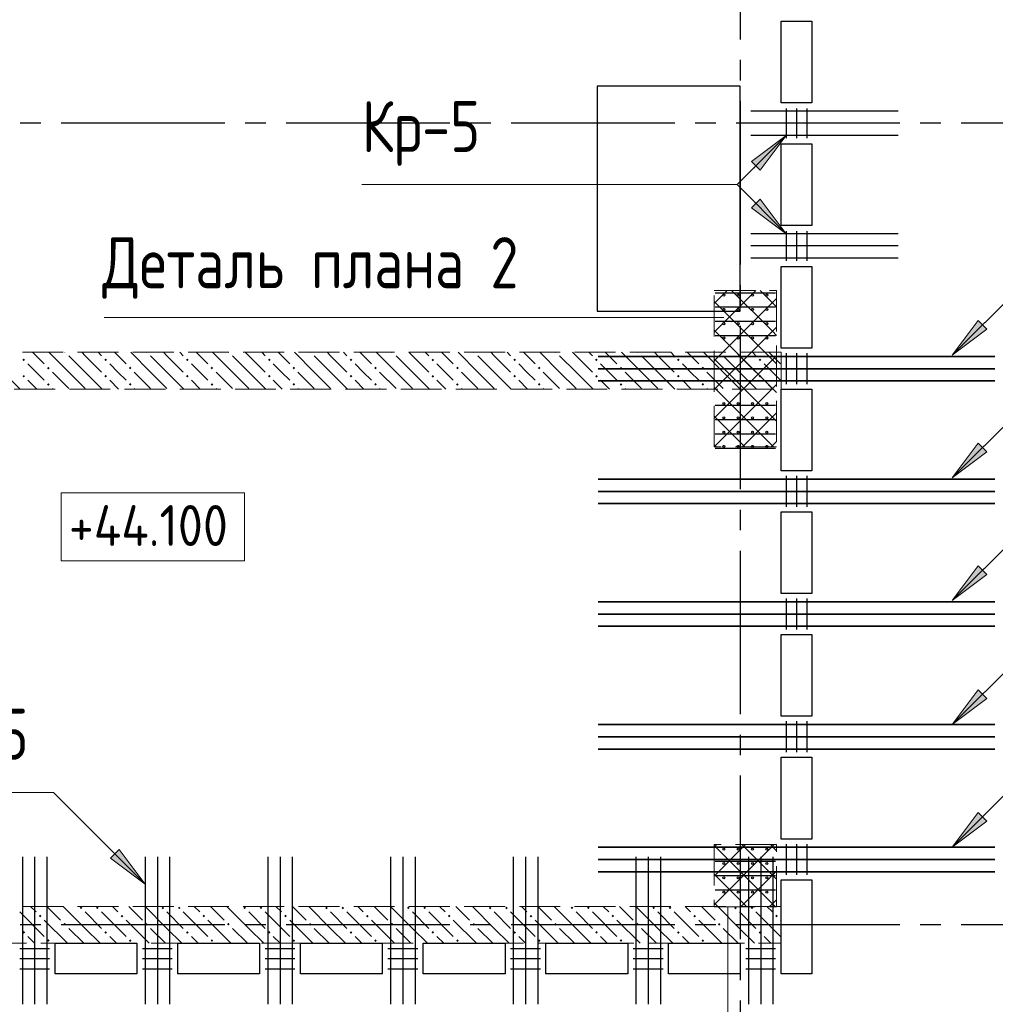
# Model space of a CAD drawing. Header units: millimetres. Extents: x 0 to 37092, y 0 to 42000.
# Tile 9 of 12: x 7528 to 12298, y 31682 to 36497. Entities that reach past the tile are written whole.
import ezdxf

# ---------------------------------------------------------------- set-up
doc = ezdxf.new("R2010")
doc.units = ezdxf.units.MM
doc.linetypes.add('______2', pattern=[270, 200, -70])
doc.linetypes.add('______5', pattern=[1100, 800, -100, 100, -100])
for name, color, linetype, lineweight, true_color in [('S1 Стержни арматуры фон', 7, '______2', 13, 0xa0a0a0), ('Вспомогательная арматура', 7, 'Continuous', 18, 0x656565), ('Поперечная арматура', 7, 'Continuous', 18, 0x5a2814), ('Поперечное армирование AW фон', 7, '______2', 13, 0xa0a0a0), ('Ребро вкладыша арматура поперечная AW', 7, 'Continuous', 18, 0x5a2814)]:
    doc.layers.add(name, color=color, linetype=linetype, lineweight=lineweight, true_color=true_color)
for name, color, linetype, lineweight in [('Высотные отметки', 7, 'Continuous', 25), ('ЖБ Перекрытие верхний уровень', 7, 'Continuous', 35), ('ЖБ Стена верхний уровень', 7, 'Continuous', 35), ('Оси', 40, '______5', 18), ('Позиционная метка номер позиции', 7, 'Continuous', 13), ('Примечания', 7, 'Continuous', 25), ('Ребро вкладыша арматура S1', 7, 'Continuous', 25)]:
    doc.layers.add(name, color=color, linetype=linetype, lineweight=lineweight)
doc.styles.add('GOST 2.304-81', font='txt')

msp = doc.modelspace()

# ---------------------------------------------------------------- hatches: boundary and pattern name
at = {"layer": 'ЖБ Стена верхний уровень', "linetype": 'Continuous', "lineweight": 18, "transparency": 33554687}
for points in [[(7750.8, 34870), (7747.5, 34866.6), (7744.1, 34870)], [(8150.8, 34870), (8147.5, 34866.6), (8144.1, 34870)], [(8550.8, 34870), (8547.5, 34866.6), (8544.1, 34870)], [(8950.8, 34870), (8947.5, 34866.6), (8944.1, 34870)], [(9350.8, 34870), (9347.5, 34866.6), (9344.1, 34870)], [(9750.8, 34870), (9747.5, 34866.6), (9744.1, 34870)], [(10150.8, 34870), (10147.5, 34866.6), (10144.1, 34870)], [(10550.8, 34870), (10547.5, 34866.6), (10544.1, 34870)], [(10950.8, 34870), (10947.5, 34866.6), (10944.1, 34870)], [(7541, 34833.1), (7547.5, 34839.6), (7554, 34833.1), (7547.5, 34826.6)], [(7941, 34833.1), (7947.5, 34839.6), (7954, 34833.1), (7947.5, 34826.6)], [(8341, 34833.1), (8347.5, 34839.6), (8354, 34833.1), (8347.5, 34826.6)], [(8741, 34833.1), (8747.5, 34839.6), (8754, 34833.1), (8747.5, 34826.6)], [(9141, 34833.1), (9147.5, 34839.6), (9154, 34833.1), (9147.5, 34826.6)], [(9541, 34833.1), (9547.5, 34839.6), (9554, 34833.1), (9547.5, 34826.6)], [(9941, 34833.1), (9947.5, 34839.6), (9954, 34833.1), (9947.5, 34826.6)], [(10341, 34833.1), (10347.5, 34839.6), (10354, 34833.1), (10347.5, 34826.6)], [(10741, 34833.1), (10747.5, 34839.6), (10754, 34833.1), (10747.5, 34826.6)], [(11141, 34833.1), (11147.5, 34839.6), (11154, 34833.1), (11147.5, 34826.6)], [(7661, 34793.1), (7667.5, 34799.6), (7674, 34793.1), (7667.5, 34786.6)], [(8061, 34793.1), (8067.5, 34799.6), (8074, 34793.1), (8067.5, 34786.6)], [(8461, 34793.1), (8467.5, 34799.6), (8474, 34793.1), (8467.5, 34786.6)], [(8861, 34793.1), (8867.5, 34799.6), (8874, 34793.1), (8867.5, 34786.6)], [(9261, 34793.1), (9267.5, 34799.6), (9274, 34793.1), (9267.5, 34786.6)], [(9661, 34793.1), (9667.5, 34799.6), (9674, 34793.1), (9667.5, 34786.6)], [(10061, 34793.1), (10067.5, 34799.6), (10074, 34793.1), (10067.5, 34786.6)], [(10461, 34793.1), (10467.5, 34799.6), (10474, 34793.1), (10467.5, 34786.6)], [(10861, 34793.1), (10867.5, 34799.6), (10874, 34793.1), (10867.5, 34786.6)], [(7541, 34753.1), (7547.5, 34759.6), (7554, 34753.1), (7547.5, 34746.6)], [(7661, 34713.1), (7667.5, 34719.6), (7674, 34713.1), (7667.5, 34706.6)], [(7941, 34753.1), (7947.5, 34759.6), (7954, 34753.1), (7947.5, 34746.6)], [(8061, 34713.1), (8067.5, 34719.6), (8074, 34713.1), (8067.5, 34706.6)], [(8341, 34753.1), (8347.5, 34759.6), (8354, 34753.1), (8347.5, 34746.6)], [(8461, 34713.1), (8467.5, 34719.6), (8474, 34713.1), (8467.5, 34706.6)], [(8741, 34753.1), (8747.5, 34759.6), (8754, 34753.1), (8747.5, 34746.6)], [(8861, 34713.1), (8867.5, 34719.6), (8874, 34713.1), (8867.5, 34706.6)], [(9141, 34753.1), (9147.5, 34759.6), (9154, 34753.1), (9147.5, 34746.6)], [(9261, 34713.1), (9267.5, 34719.6), (9274, 34713.1), (9267.5, 34706.6)], [(9541, 34753.1), (9547.5, 34759.6), (9554, 34753.1), (9547.5, 34746.6)], [(9661, 34713.1), (9667.5, 34719.6), (9674, 34713.1), (9667.5, 34706.6)], [(9941, 34753.1), (9947.5, 34759.6), (9954, 34753.1), (9947.5, 34746.6)], [(10061, 34713.1), (10067.5, 34719.6), (10074, 34713.1), (10067.5, 34706.6)], [(10341, 34753.1), (10347.5, 34759.6), (10354, 34753.1), (10347.5, 34746.6)], [(10461, 34713.1), (10467.5, 34719.6), (10474, 34713.1), (10467.5, 34706.6)], [(10741, 34753.1), (10747.5, 34759.6), (10754, 34753.1), (10747.5, 34746.6)], [(10861, 34713.1), (10867.5, 34719.6), (10874, 34713.1), (10867.5, 34706.6)], [(11141, 34753.1), (11147.5, 34759.6), (11154, 34753.1), (11147.5, 34746.6)], [(7621, 32113.1), (7627.5, 32119.6), (7634, 32113.1), (7627.5, 32106.6)], [(7821, 32153.1), (7827.5, 32159.6), (7834, 32153.1), (7827.5, 32146.6)], [(7901, 32153.1), (7907.5, 32159.6), (7914, 32153.1), (7907.5, 32146.6)], [(8021, 32113.1), (8027.5, 32119.6), (8034, 32113.1), (8027.5, 32106.6)], [(8221, 32153.1), (8227.5, 32159.6), (8234, 32153.1), (8227.5, 32146.6)], [(8301, 32153.1), (8307.5, 32159.6), (8314, 32153.1), (8307.5, 32146.6)], [(8421, 32113.1), (8427.5, 32119.6), (8434, 32113.1), (8427.5, 32106.6)], [(8621, 32153.1), (8627.5, 32159.6), (8634, 32153.1), (8627.5, 32146.6)], [(8701, 32153.1), (8707.5, 32159.6), (8714, 32153.1), (8707.5, 32146.6)], [(8821, 32113.1), (8827.5, 32119.6), (8834, 32113.1), (8827.5, 32106.6)], [(9021, 32153.1), (9027.5, 32159.6), (9034, 32153.1), (9027.5, 32146.6)], [(9101, 32153.1), (9107.5, 32159.6), (9114, 32153.1), (9107.5, 32146.6)], [(9221, 32113.1), (9227.5, 32119.6), (9234, 32113.1), (9227.5, 32106.6)], [(9421, 32153.1), (9427.5, 32159.6), (9434, 32153.1), (9427.5, 32146.6)], [(9501, 32153.1), (9507.5, 32159.6), (9514, 32153.1), (9507.5, 32146.6)], [(9621, 32113.1), (9627.5, 32119.6), (9634, 32113.1), (9627.5, 32106.6)], [(9821, 32153.1), (9827.5, 32159.6), (9834, 32153.1), (9827.5, 32146.6)], [(9901, 32153.1), (9907.5, 32159.6), (9914, 32153.1), (9907.5, 32146.6)], [(10021, 32113.1), (10027.5, 32119.6), (10034, 32113.1), (10027.5, 32106.6)], [(10221, 32153.1), (10227.5, 32159.6), (10234, 32153.1), (10227.5, 32146.6)], [(10301, 32153.1), (10307.5, 32159.6), (10314, 32153.1), (10307.5, 32146.6)], [(10421, 32113.1), (10427.5, 32119.6), (10434, 32113.1), (10427.5, 32106.6)], [(10621, 32153.1), (10627.5, 32159.6), (10634, 32153.1), (10627.5, 32146.6)], [(10701, 32153.1), (10707.5, 32159.6), (10714, 32153.1), (10707.5, 32146.6)], [(10821, 32113.1), (10827.5, 32119.6), (10834, 32113.1), (10827.5, 32106.6)], [(11021, 32153.1), (11027.5, 32159.6), (11034, 32153.1), (11027.5, 32146.6)], [(11101, 32153.1), (11107.5, 32159.6), (11114, 32153.1), (11107.5, 32146.6)], [(11221, 32113.1), (11227.5, 32119.6), (11234, 32113.1), (11227.5, 32106.6)], [(7741, 32073.1), (7747.5, 32079.6), (7754, 32073.1), (7747.5, 32066.6)], [(8141, 32073.1), (8147.5, 32079.6), (8154, 32073.1), (8147.5, 32066.6)], [(8541, 32073.1), (8547.5, 32079.6), (8554, 32073.1), (8547.5, 32066.6)], [(8941, 32073.1), (8947.5, 32079.6), (8954, 32073.1), (8947.5, 32066.6)], [(9341, 32073.1), (9347.5, 32079.6), (9354, 32073.1), (9347.5, 32066.6)], [(9741, 32073.1), (9747.5, 32079.6), (9754, 32073.1), (9747.5, 32066.6)], [(10141, 32073.1), (10147.5, 32079.6), (10154, 32073.1), (10147.5, 32066.6)], [(10541, 32073.1), (10547.5, 32079.6), (10554, 32073.1), (10547.5, 32066.6)], [(10941, 32073.1), (10947.5, 32079.6), (10954, 32073.1), (10947.5, 32066.6)], [(7541, 32033.1), (7547.5, 32039.6), (7554, 32033.1), (7547.5, 32026.6)], [(7941, 32033.1), (7947.5, 32039.6), (7954, 32033.1), (7947.5, 32026.6)], [(8341, 32033.1), (8347.5, 32039.6), (8354, 32033.1), (8347.5, 32026.6)], [(8741, 32033.1), (8747.5, 32039.6), (8754, 32033.1), (8747.5, 32026.6)], [(9141, 32033.1), (9147.5, 32039.6), (9154, 32033.1), (9147.5, 32026.6)], [(9541, 32033.1), (9547.5, 32039.6), (9554, 32033.1), (9547.5, 32026.6)], [(9941, 32033.1), (9947.5, 32039.6), (9954, 32033.1), (9947.5, 32026.6)], [(10341, 32033.1), (10347.5, 32039.6), (10354, 32033.1), (10347.5, 32026.6)], [(10741, 32033.1), (10747.5, 32039.6), (10754, 32033.1), (10747.5, 32026.6)], [(11141, 32033.1), (11147.5, 32039.6), (11154, 32033.1), (11147.5, 32026.6)], [(7661, 31993.1), (7667.5, 31999.6), (7674, 31993.1), (7667.5, 31986.6)], [(8061, 31993.1), (8067.5, 31999.6), (8074, 31993.1), (8067.5, 31986.6)], [(8461, 31993.1), (8467.5, 31999.6), (8474, 31993.1), (8467.5, 31986.6)], [(8861, 31993.1), (8867.5, 31999.6), (8874, 31993.1), (8867.5, 31986.6)], [(9261, 31993.1), (9267.5, 31999.6), (9274, 31993.1), (9267.5, 31986.6)], [(9661, 31993.1), (9667.5, 31999.6), (9674, 31993.1), (9667.5, 31986.6)], [(10061, 31993.1), (10067.5, 31999.6), (10074, 31993.1), (10067.5, 31986.6)], [(10461, 31993.1), (10467.5, 31999.6), (10474, 31993.1), (10467.5, 31986.6)], [(10861, 31993.1), (10867.5, 31999.6), (10874, 31993.1), (10867.5, 31986.6)]]:
    msp.add_hatch(color=7, dxfattribs=at).paths.add_polyline_path(points, flags=16)
at = {"layer": 'Позиционная метка номер позиции', "linetype": 'Continuous', "lineweight": 13, "transparency": 33554687}
for points in [[(11105.8, 35802.7), (11275.5, 35930), (11148.2, 35760.3)], [(11148.2, 35619.7), (11275.5, 35450), (11105.8, 35577.3)], [(12256.8, 34983.3), (12087.1, 34856), (12214.3, 35025.7)], [(12256.8, 34383.3), (12087.1, 34256), (12214.3, 34425.7)], [(12256.8, 33783.3), (12087.1, 33656), (12214.3, 33825.7)], [(12256.8, 33177.3), (12087.1, 33050), (12214.3, 33219.7)], [(12256.8, 32577.3), (12087.1, 32450), (12214.3, 32619.7)], [(8013.2, 32439.4), (8140.5, 32269.7), (7970.8, 32397)]]:
    msp.add_hatch(color=7, dxfattribs=at).paths.add_polyline_path(points, flags=16)

# ---------------------------------------------------------------- linework, layer by layer
at = {"layer": 'S1 Стержни арматуры фон', "color": 7, "linetype": 'Continuous', "lineweight": 35, "transparency": 33554687}
for p, q in [((12294.5, 34850), (10356.5, 34850)), ((12293.5, 34850), (10357.5, 34850)), ((12294.5, 34790), (10356.5, 34790)), ((12293.5, 34790), (10357.5, 34790)), ((12294.5, 34730), (10356.5, 34730)), ((12293.5, 34730), (10357.5, 34730)), ((12294.5, 34250), (10356.5, 34250)), ((12293.5, 34250), (10357.5, 34250)), ((12294.5, 34190), (10356.5, 34190)), ((12293.5, 34190), (10357.5, 34190)), ((12294.5, 34130), (10356.5, 34130)), ((12293.5, 34130), (10357.5, 34130)), ((12294.5, 33650), (10356.5, 33650)), ((12293.5, 33650), (10357.5, 33650)), ((12294.5, 33590), (10356.5, 33590)), ((12293.5, 33590), (10357.5, 33590)), ((12294.5, 33530), (10356.5, 33530)), ((12293.5, 33530), (10357.5, 33530)), ((12294.5, 33050), (10356.5, 33050)), ((12293.5, 33050), (10357.5, 33050)), ((12294.5, 32990), (10356.5, 32990)), ((12293.5, 32990), (10357.5, 32990)), ((12294.5, 32930), (10356.5, 32930)), ((12293.5, 32930), (10357.5, 32930)), ((12294.5, 32450), (10356.5, 32450)), ((12293.5, 32450), (10357.5, 32450)), ((12294.5, 32390), (10356.5, 32390)), ((12293.5, 32390), (10357.5, 32390)), ((12294.5, 32330), (10356.5, 32330)), ((12293.5, 32330), (10357.5, 32330))]:
    msp.add_line(p, q, dxfattribs=at)
at = {"layer": 'Вспомогательная арматура', "color": 7, "linetype": 'Continuous', "lineweight": 25, "transparency": 33554687}
for p, q in [((11222.7, 35160), (10927.7, 35160)), ((11222.7, 35090), (10927.7, 35090)), ((11222.7, 35020), (10927.7, 35020)), ((11222.7, 34950), (10927.7, 34950)), ((11222.7, 34610), (10927.7, 34610)), ((11222.7, 34540), (10927.7, 34540)), ((11222.7, 34470), (10927.7, 34470)), ((11222.7, 34400), (10927.7, 34400)), ((11222.7, 32450), (10927.7, 32450)), ((11222.7, 32380), (10927.7, 32380)), ((11222.7, 32310), (10927.7, 32310)), ((11222.7, 32240), (10927.7, 32240))]:
    msp.add_line(p, q, dxfattribs=at)
at = {"layer": 'Высотные отметки', "color": 7, "linetype": 'Continuous', "lineweight": 18, "transparency": 33554687}
msp.add_lwpolyline([(7730.8, 33849.7), (8626, 33849.7), (8626, 34183), (7730.8, 34183), (7730.8, 33849.7)], dxfattribs=at)
at = {"layer": 'ЖБ Перекрытие верхний уровень', "color": 7, "linetype": 'Continuous', "lineweight": 25, "transparency": 33554687}
for p, q in [((11250.5, 36490), (11400.5, 36490)), ((11250.5, 36090), (11250.5, 36490)), ((11400.5, 36490), (11400.5, 36090)), ((10350.5, 36170.7), (10350.5, 35070.7)), ((11050.5, 36170.7), (10350.5, 36170.7)), ((11050.5, 35070.7), (11050.5, 36170.7)), ((11400.5, 36090), (11250.5, 36090)), ((11250.5, 35490), (11250.5, 35890)), ((11250.5, 35890), (11400.5, 35890)), ((11400.5, 35890), (11400.5, 35490)), ((11400.5, 35490), (11250.5, 35490)), ((11250.5, 35290), (11400.5, 35290)), ((11250.5, 34890), (11250.5, 35290)), ((11400.5, 35290), (11400.5, 34890)), ((10350.5, 35070.7), (11050.5, 35070.7)), ((11400.5, 34890), (11250.5, 34890)), ((11250.5, 34290), (11250.5, 34690)), ((11250.5, 34690), (11400.5, 34690)), ((11400.5, 34690), (11400.5, 34290)), ((11400.5, 34290), (11250.5, 34290)), ((11250.5, 33690), (11250.5, 34090)), ((11250.5, 34090), (11400.5, 34090)), ((11400.5, 34090), (11400.5, 33690)), ((11400.5, 33690), (11250.5, 33690)), ((11250.5, 33490), (11400.5, 33490)), ((11250.5, 33090), (11250.5, 33490)), ((11400.5, 33490), (11400.5, 33090)), ((11400.5, 33090), (11250.5, 33090)), ((11250.5, 32490), (11250.5, 32890)), ((11250.5, 32890), (11400.5, 32890)), ((11400.5, 32890), (11400.5, 32490)), ((11400.5, 32490), (11250.5, 32490)), ((11250.5, 32290), (11400.5, 32290)), ((11250.5, 31830), (11250.5, 32290)), ((11400.5, 32290), (11400.5, 31830)), ((7700.5, 31830), (7700.5, 31980)), ((7700.5, 31980), (8100.5, 31980)), ((8100.5, 31980), (8100.5, 31830)), ((8300.5, 31830), (8300.5, 31980)), ((8300.5, 31980), (8700.5, 31980)), ((8700.5, 31980), (8700.5, 31830)), ((8900.5, 31830), (8900.5, 31980)), ((8900.5, 31980), (9300.5, 31980)), ((9300.5, 31980), (9300.5, 31830)), ((9500.5, 31830), (9500.5, 31980)), ((9500.5, 31980), (9900.5, 31980)), ((9900.5, 31980), (9900.5, 31830)), ((10100.5, 31830), (10100.5, 31980)), ((10100.5, 31980), (10500.5, 31980)), ((10500.5, 31980), (10500.5, 31830)), ((10700.5, 31830), (10700.5, 31980)), ((10700.5, 31980), (11050.5, 31980)), ((11050.5, 31980), (11050.5, 31830)), ((8100.5, 31830), (7700.5, 31830)), ((8700.5, 31830), (8300.5, 31830)), ((9300.5, 31830), (8900.5, 31830)), ((9900.5, 31830), (9500.5, 31830)), ((10500.5, 31830), (10100.5, 31830)), ((11050.5, 31830), (10700.5, 31830)), ((11400.5, 31830), (11250.5, 31830))]:
    msp.add_line(p, q, dxfattribs=at)
at = {"layer": 'ЖБ Стена верхний уровень', "color": 251, "linetype": '______2', "lineweight": 13, "true_color": 0x656565, "transparency": 33554687}
for p, q in [((11250.5, 34870), (5650.5, 34870)), ((11250.5, 34690), (11250.5, 34870)), ((6150.5, 34690), (11250.5, 34690)), ((11250.5, 32160), (6150.5, 32160)), ((11250.5, 31980), (11250.5, 32160)), ((5470.5, 31980), (11250.5, 31980))]:
    msp.add_line(p, q, dxfattribs=at)
at = {"layer": 'ЖБ Стена верхний уровень', "color": 9, "linetype": 'Continuous', "lineweight": 18, "true_color": 0xc7c7c7, "transparency": 33554687}
for p, q in [((7590.6, 34870), (7647.5, 34813.1)), ((7767.5, 34773.1), (7670.6, 34870)), ((7847.5, 34853.1), (7830.6, 34870)), ((7910.6, 34870), (7927.5, 34853.1)), ((7990.6, 34870), (8047.5, 34813.1)), ((8167.5, 34773.1), (8070.6, 34870)), ((8247.5, 34853.1), (8230.6, 34870)), ((8310.6, 34870), (8327.5, 34853.1)), ((8390.6, 34870), (8447.5, 34813.1)), ((8567.5, 34773.1), (8470.6, 34870)), ((8647.5, 34853.1), (8630.6, 34870)), ((8710.6, 34870), (8727.5, 34853.1)), ((8790.6, 34870), (8847.5, 34813.1)), ((8967.5, 34773.1), (8870.6, 34870)), ((9047.5, 34853.1), (9030.6, 34870)), ((9110.6, 34870), (9127.5, 34853.1)), ((9190.6, 34870), (9247.5, 34813.1)), ((9367.5, 34773.1), (9270.6, 34870)), ((9447.5, 34853.1), (9430.6, 34870)), ((9510.6, 34870), (9527.5, 34853.1)), ((9590.6, 34870), (9647.5, 34813.1)), ((9767.5, 34773.1), (9670.6, 34870)), ((9847.5, 34853.1), (9830.6, 34870)), ((9910.6, 34870), (9927.5, 34853.1)), ((9990.6, 34870), (10047.5, 34813.1)), ((10167.5, 34773.1), (10070.6, 34870)), ((10247.5, 34853.1), (10230.6, 34870)), ((10310.6, 34870), (10327.5, 34853.1)), ((10390.6, 34870), (10447.5, 34813.1)), ((10567.5, 34773.1), (10470.6, 34870)), ((10647.5, 34853.1), (10630.6, 34870)), ((10710.6, 34870), (10727.5, 34853.1)), ((10790.6, 34870), (10847.5, 34813.1)), ((10967.5, 34773.1), (10870.6, 34870)), ((11047.5, 34853.1), (11030.6, 34870)), ((11110.6, 34870), (11127.5, 34853.1)), ((11190.6, 34870), (11247.5, 34813.1)), ((7607.5, 34773.1), (7567.5, 34813.1)), ((7767.5, 34853.1), (7847.5, 34773.1)), ((7847.5, 34853.1), (7927.5, 34773.1)), ((8007.5, 34773.1), (7967.5, 34813.1)), ((8167.5, 34853.1), (8247.5, 34773.1)), ((8247.5, 34853.1), (8327.5, 34773.1)), ((8407.5, 34773.1), (8367.5, 34813.1)), ((8567.5, 34853.1), (8647.5, 34773.1)), ((8647.5, 34853.1), (8727.5, 34773.1)), ((8807.5, 34773.1), (8767.5, 34813.1)), ((8967.5, 34853.1), (9047.5, 34773.1)), ((9047.5, 34853.1), (9127.5, 34773.1)), ((9207.5, 34773.1), (9167.5, 34813.1)), ((9367.5, 34853.1), (9447.5, 34773.1)), ((9447.5, 34853.1), (9527.5, 34773.1)), ((9607.5, 34773.1), (9567.5, 34813.1)), ((9767.5, 34853.1), (9847.5, 34773.1)), ((9847.5, 34853.1), (9927.5, 34773.1)), ((10007.5, 34773.1), (9967.5, 34813.1)), ((10167.5, 34853.1), (10247.5, 34773.1)), ((10247.5, 34853.1), (10327.5, 34773.1)), ((10407.5, 34773.1), (10367.5, 34813.1)), ((10567.5, 34853.1), (10647.5, 34773.1)), ((10647.5, 34853.1), (10727.5, 34773.1)), ((10807.5, 34773.1), (10767.5, 34813.1)), ((10967.5, 34853.1), (11047.5, 34773.1)), ((11047.5, 34853.1), (11127.5, 34773.1)), ((11207.5, 34773.1), (11167.5, 34813.1)), ((7447.5, 34773.1), (7530.6, 34690)), ((7647.5, 34733.1), (7607.5, 34773.1)), ((7687.5, 34773.1), (7767.5, 34693.1)), ((7767.5, 34773.1), (7847.5, 34693.1)), ((7847.5, 34773.1), (7930.6, 34690)), ((8047.5, 34733.1), (8007.5, 34773.1)), ((8087.5, 34773.1), (8167.5, 34693.1)), ((8167.5, 34773.1), (8247.5, 34693.1)), ((8247.5, 34773.1), (8330.6, 34690)), ((8447.5, 34733.1), (8407.5, 34773.1)), ((8487.5, 34773.1), (8567.5, 34693.1)), ((8567.5, 34773.1), (8647.5, 34693.1)), ((8647.5, 34773.1), (8730.6, 34690)), ((8847.5, 34733.1), (8807.5, 34773.1)), ((8887.5, 34773.1), (8967.5, 34693.1)), ((8967.5, 34773.1), (9047.5, 34693.1)), ((9047.5, 34773.1), (9130.6, 34690)), ((9247.5, 34733.1), (9207.5, 34773.1)), ((9287.5, 34773.1), (9367.5, 34693.1)), ((9367.5, 34773.1), (9447.5, 34693.1)), ((9447.5, 34773.1), (9530.6, 34690)), ((9647.5, 34733.1), (9607.5, 34773.1)), ((9687.5, 34773.1), (9767.5, 34693.1)), ((9767.5, 34773.1), (9847.5, 34693.1)), ((9847.5, 34773.1), (9930.6, 34690)), ((10047.5, 34733.1), (10007.5, 34773.1)), ((10087.5, 34773.1), (10167.5, 34693.1)), ((10167.5, 34773.1), (10247.5, 34693.1)), ((10247.5, 34773.1), (10330.6, 34690)), ((10447.5, 34733.1), (10407.5, 34773.1)), ((10487.5, 34773.1), (10567.5, 34693.1)), ((10567.5, 34773.1), (10647.5, 34693.1)), ((10647.5, 34773.1), (10730.6, 34690)), ((10847.5, 34733.1), (10807.5, 34773.1)), ((10887.5, 34773.1), (10967.5, 34693.1)), ((10967.5, 34773.1), (11047.5, 34693.1)), ((11047.5, 34773.1), (11130.6, 34690)), ((11247.5, 34733.1), (11207.5, 34773.1)), ((7567.5, 34733.1), (7610.6, 34690)), ((7967.5, 34733.1), (8010.6, 34690)), ((8367.5, 34733.1), (8410.6, 34690)), ((8767.5, 34733.1), (8810.6, 34690)), ((9167.5, 34733.1), (9210.6, 34690)), ((9567.5, 34733.1), (9610.6, 34690)), ((9967.5, 34733.1), (10010.6, 34690)), ((10367.5, 34733.1), (10410.6, 34690)), ((10767.5, 34733.1), (10810.6, 34690)), ((11167.5, 34733.1), (11210.6, 34690)), ((7687.5, 34693.1), (7690.6, 34690)), ((8087.5, 34693.1), (8090.6, 34690)), ((8487.5, 34693.1), (8490.6, 34690)), ((8887.5, 34693.1), (8890.6, 34690)), ((9287.5, 34693.1), (9290.6, 34690)), ((9687.5, 34693.1), (9690.6, 34690)), ((10087.5, 34693.1), (10090.6, 34690)), ((10487.5, 34693.1), (10490.6, 34690)), ((10887.5, 34693.1), (10890.6, 34690)), ((7527.5, 32133.1), (7647.5, 32013.1)), ((7580.6, 32160), (7607.5, 32133.1)), ((7660.6, 32160), (7727.5, 32093.1)), ((7847.5, 32053.1), (7740.6, 32160)), ((7847.5, 32133.1), (7927.5, 32053.1)), ((7927.5, 32133.1), (8047.5, 32013.1)), ((7980.6, 32160), (8007.5, 32133.1)), ((8060.6, 32160), (8127.5, 32093.1)), ((8247.5, 32053.1), (8140.6, 32160)), ((8247.5, 32133.1), (8327.5, 32053.1)), ((8327.5, 32133.1), (8447.5, 32013.1)), ((8380.6, 32160), (8407.5, 32133.1)), ((8460.6, 32160), (8527.5, 32093.1)), ((8647.5, 32053.1), (8540.6, 32160)), ((8647.5, 32133.1), (8727.5, 32053.1)), ((8727.5, 32133.1), (8847.5, 32013.1)), ((8780.6, 32160), (8807.5, 32133.1)), ((8860.6, 32160), (8927.5, 32093.1)), ((9047.5, 32053.1), (8940.6, 32160)), ((9047.5, 32133.1), (9127.5, 32053.1)), ((9127.5, 32133.1), (9247.5, 32013.1)), ((9180.6, 32160), (9207.5, 32133.1)), ((9260.6, 32160), (9327.5, 32093.1)), ((9447.5, 32053.1), (9340.6, 32160)), ((9447.5, 32133.1), (9527.5, 32053.1)), ((9527.5, 32133.1), (9647.5, 32013.1)), ((9580.6, 32160), (9607.5, 32133.1)), ((9660.6, 32160), (9727.5, 32093.1)), ((9847.5, 32053.1), (9740.6, 32160)), ((9847.5, 32133.1), (9927.5, 32053.1)), ((9927.5, 32133.1), (10047.5, 32013.1)), ((9980.6, 32160), (10007.5, 32133.1)), ((10060.6, 32160), (10127.5, 32093.1)), ((10247.5, 32053.1), (10140.6, 32160)), ((10247.5, 32133.1), (10327.5, 32053.1)), ((10327.5, 32133.1), (10447.5, 32013.1)), ((10380.6, 32160), (10407.5, 32133.1)), ((10460.6, 32160), (10527.5, 32093.1)), ((10647.5, 32053.1), (10540.6, 32160)), ((10647.5, 32133.1), (10727.5, 32053.1)), ((10727.5, 32133.1), (10847.5, 32013.1)), ((10780.6, 32160), (10807.5, 32133.1)), ((10860.6, 32160), (10927.5, 32093.1)), ((11047.5, 32053.1), (10940.6, 32160)), ((11047.5, 32133.1), (11127.5, 32053.1)), ((11127.5, 32133.1), (11247.5, 32013.1)), ((11180.6, 32160), (11207.5, 32133.1)), ((7760.6, 31980), (7647.5, 32093.1)), ((8160.6, 31980), (8047.5, 32093.1)), ((8560.6, 31980), (8447.5, 32093.1)), ((8960.6, 31980), (8847.5, 32093.1)), ((9360.6, 31980), (9247.5, 32093.1)), ((9760.6, 31980), (9647.5, 32093.1)), ((10160.6, 31980), (10047.5, 32093.1)), ((10560.6, 31980), (10447.5, 32093.1)), ((10960.6, 31980), (10847.5, 32093.1)), ((11250.5, 32090.1), (11247.5, 32093.1)), ((7767.5, 32053.1), (7840.6, 31980)), ((7847.5, 32053.1), (7920.6, 31980)), ((8167.5, 32053.1), (8240.6, 31980)), ((8247.5, 32053.1), (8320.6, 31980)), ((8567.5, 32053.1), (8640.6, 31980)), ((8647.5, 32053.1), (8720.6, 31980)), ((8967.5, 32053.1), (9040.6, 31980)), ((9047.5, 32053.1), (9120.6, 31980)), ((9367.5, 32053.1), (9440.6, 31980)), ((9447.5, 32053.1), (9520.6, 31980)), ((9767.5, 32053.1), (9840.6, 31980)), ((9847.5, 32053.1), (9920.6, 31980)), ((10167.5, 32053.1), (10240.6, 31980)), ((10247.5, 32053.1), (10320.6, 31980)), ((10567.5, 32053.1), (10640.6, 31980)), ((10647.5, 32053.1), (10720.6, 31980)), ((10967.5, 32053.1), (11040.6, 31980)), ((11047.5, 32053.1), (11120.6, 31980)), ((7600.6, 31980), (7567.5, 32013.1)), ((8000.6, 31980), (7967.5, 32013.1)), ((8400.6, 31980), (8367.5, 32013.1)), ((8800.6, 31980), (8767.5, 32013.1)), ((9200.6, 31980), (9167.5, 32013.1)), ((9600.6, 31980), (9567.5, 32013.1)), ((10000.6, 31980), (9967.5, 32013.1)), ((10400.6, 31980), (10367.5, 32013.1)), ((10800.6, 31980), (10767.5, 32013.1)), ((11200.6, 31980), (11167.5, 32013.1))]:
    msp.add_line(p, q, dxfattribs=at)
at = {"layer": 'Оси', "color": 8, "linetype": '______5', "lineweight": -3, "transparency": 33554687}
for p, q in [((11050.5, 40500), (11050.5, 7060)), ((12930.5, 35990), (3600, 35990)), ((12930.5, 32070), (3600, 32070))]:
    msp.add_line(p, q, dxfattribs=at)
at = {"layer": 'Позиционная метка номер позиции', "color": 7, "linetype": 'Continuous', "lineweight": 13, "transparency": 33554687}
for p, q in [((11105.8, 35802.7), (11275.5, 35930)), ((11275.5, 35930), (11148.2, 35760.3)), ((11275.5, 35930), (11275.5, 35930)), ((11275.5, 35930), (11275.5, 35930)), ((11275.5, 35930), (11275.5, 35930)), ((11148.2, 35760.3), (11105.8, 35802.7)), ((11127, 35781.5), (11116.4, 35770.9)), ((11105.8, 35577.3), (11148.2, 35619.7)), ((11127, 35598.5), (11116.4, 35609.1)), ((11148.2, 35619.7), (11275.5, 35450)), ((11275.5, 35450), (11105.8, 35577.3)), ((11275.5, 35450), (11275.5, 35450)), ((11275.5, 35450), (11275.5, 35450)), ((11275.5, 35450), (11275.5, 35450)), ((12087.1, 34856), (12587.1, 35356)), ((12087.1, 34856), (12214.3, 35025.7)), ((12214.3, 35025.7), (12256.8, 34983.3)), ((12235.5, 35004.5), (12246.2, 35015.1)), ((12256.8, 34983.3), (12087.1, 34856)), ((12087.1, 34856), (12087.1, 34856)), ((12087.1, 34856), (12087.1, 34856)), ((12087.1, 34856), (12087.1, 34856)), ((12087.1, 34256), (12587.1, 34756)), ((12087.1, 34256), (12214.3, 34425.7)), ((12256.8, 34383.3), (12087.1, 34256)), ((12214.3, 34425.7), (12256.8, 34383.3)), ((12235.5, 34404.5), (12246.2, 34415.1)), ((12087.1, 34256), (12087.1, 34256)), ((12087.1, 34256), (12087.1, 34256)), ((12087.1, 34256), (12087.1, 34256)), ((12087.1, 33656), (12587.1, 34156)), ((12087.1, 33656), (12214.3, 33825.7)), ((12214.3, 33825.7), (12256.8, 33783.3)), ((12235.5, 33804.5), (12246.2, 33815.1)), ((12256.8, 33783.3), (12087.1, 33656)), ((12087.1, 33656), (12087.1, 33656)), ((12087.1, 33656), (12087.1, 33656)), ((12087.1, 33656), (12087.1, 33656)), ((12087.1, 33050), (12587.1, 33550)), ((12087.1, 33050), (12214.3, 33219.7)), ((12256.8, 33177.3), (12087.1, 33050)), ((12214.3, 33219.7), (12256.8, 33177.3)), ((12235.5, 33198.5), (12246.2, 33209.1)), ((12087.1, 33050), (12087.1, 33050)), ((12087.1, 33050), (12087.1, 33050)), ((12087.1, 33050), (12087.1, 33050)), ((12087.1, 32450), (12214.3, 32619.7)), ((12214.3, 32619.7), (12256.8, 32577.3)), ((12235.5, 32598.5), (12246.2, 32609.1)), ((12256.8, 32577.3), (12087.1, 32450)), ((7970.8, 32397), (8013.2, 32439.4)), ((7992, 32418.2), (7981.4, 32428.8)), ((8013.2, 32439.4), (8140.5, 32269.7)), ((12087.1, 32450), (12087.1, 32450)), ((12087.1, 32450), (12087.1, 32450)), ((12087.1, 32450), (12087.1, 32450)), ((8140.5, 32269.7), (7970.8, 32397)), ((8140.5, 32269.7), (8140.5, 32269.7)), ((8140.5, 32269.7), (8140.5, 32269.7)), ((8140.5, 32269.7), (8140.5, 32269.7))]:
    msp.add_line(p, q, dxfattribs=at)
for points in [[(12087.1, 32450), (12587.1, 32950), (12587.1, 40602.3), (13387.1, 40602.3)], [(11275.5, 35930), (11035.5, 35690), (9200, 35690)], [(11275.5, 35450), (11035.5, 35690), (9200, 35690)], [(8140.5, 32269.7), (7692.2, 32718), (6992.2, 32718)]]:
    msp.add_lwpolyline(points, dxfattribs=at)
at = {"layer": 'Поперечная арматура', "color": 7, "linetype": 'Continuous', "lineweight": 25, "transparency": 33554687}
for centre in [(10970.5, 35150), (11040.5, 35150), (11110.5, 35150), (11180.5, 35150), (10970.5, 35080), (11040.5, 35080), (11110.5, 35080), (11180.5, 35080), (10970.5, 35010), (11040.5, 35010), (11110.5, 35010), (11180.5, 35010), (10970.5, 34940), (11040.5, 34940), (11110.5, 34940), (11180.5, 34940), (10970.5, 34620), (11040.5, 34620), (11110.5, 34620), (11180.5, 34620), (10970.5, 34550), (11040.5, 34550), (11110.5, 34550), (11180.5, 34550), (10970.5, 34480), (11040.5, 34480), (11110.5, 34480), (11180.5, 34480), (10970.5, 34410), (11040.5, 34410), (11110.5, 34410), (11180.5, 34410), (10970.5, 32440), (11040.5, 32440), (11110.5, 32440), (11180.5, 32440), (10970.5, 32370), (11040.5, 32370), (11110.5, 32370), (11180.5, 32370), (10970.5, 32300), (11040.5, 32300), (11110.5, 32300), (11180.5, 32300), (10970.5, 32230), (11040.5, 32230), (11110.5, 32230), (11180.5, 32230)]:
    msp.add_circle(centre, 5, dxfattribs=at)
at = {"layer": 'Поперечное армирование AW фон', "color": 7, "linetype": 'Continuous', "lineweight": 25, "transparency": 33554687}
for p, q in [((11275.5, 34865.5), (11275.5, 34714.5)), ((11325.5, 34865.5), (11325.5, 34714.5)), ((11375.5, 34865.5), (11375.5, 34714.5)), ((11275.5, 34265.5), (11275.5, 34114.5)), ((11325.5, 34265.5), (11325.5, 34114.5)), ((11375.5, 34265.5), (11375.5, 34114.5)), ((11275.5, 33665.5), (11275.5, 33514.5)), ((11325.5, 33665.5), (11325.5, 33514.5)), ((11375.5, 33665.5), (11375.5, 33514.5)), ((11275.5, 33065.5), (11275.5, 32914.5)), ((11325.5, 33065.5), (11325.5, 32914.5)), ((11375.5, 33065.5), (11375.5, 32914.5)), ((11275.5, 32465.5), (11275.5, 32314.5)), ((11325.5, 32465.5), (11325.5, 32314.5)), ((11375.5, 32465.5), (11375.5, 32314.5))]:
    msp.add_line(p, q, dxfattribs=at)
at = {"layer": 'Примечания', "color": 252, "linetype": 'Continuous', "lineweight": 13, "true_color": 0x8f8f8f, "transparency": 33554687}
for p, q in [((10922.7, 35108.4), (10986.8, 35172.5)), ((10927.5, 34973.1), (11126.8, 35172.5)), ((11008.1, 35172.5), (11207.5, 34973.1)), ((11148.1, 35172.5), (11227.7, 35092.9)), ((10922.7, 35117.9), (11067.5, 34973.1)), ((11067.5, 34973.1), (11227.7, 35133.4)), ((10922.7, 34977.9), (10927.5, 34973.1)), ((10922.7, 34968.3), (10927.5, 34973.1)), ((10922.7, 34828.4), (11067.5, 34973.1)), ((10922.7, 34688.4), (11207.5, 34973.1)), ((10927.5, 34973.1), (11227.7, 34672.9)), ((11067.5, 34973.1), (11227.7, 34812.9)), ((11207.5, 34973.1), (11227.7, 34993.4)), ((11207.5, 34973.1), (11227.7, 34952.9)), ((10922.7, 34548.3), (11227.7, 34853.3)), ((10922.7, 34837.9), (11227.7, 34532.9)), ((10922.7, 34408.4), (11227.7, 34713.4)), ((10922.7, 34697.9), (11213.1, 34407.5)), ((11061.8, 34407.5), (11227.7, 34573.3)), ((10922.7, 34557.9), (11073.1, 34407.5)), ((11201.8, 34407.5), (11227.7, 34433.3)), ((10922.7, 34417.9), (10933.1, 34407.5)), ((10922.7, 32448.3), (10936.8, 32462.5)), ((10922.7, 32308.3), (11076.8, 32462.5)), ((10922.7, 32457.9), (11207.5, 32173.1)), ((10927.5, 32173.1), (11216.8, 32462.5)), ((11058.1, 32462.5), (11227.7, 32292.9)), ((11198.1, 32462.5), (11227.7, 32432.9)), ((10922.7, 32317.9), (11067.5, 32173.1)), ((11067.5, 32173.1), (11227.7, 32333.3)), ((10922.7, 32177.9), (10927.5, 32173.1)), ((10922.7, 32168.3), (10927.5, 32173.1)), ((10927.5, 32173.1), (10943.1, 32157.5)), ((11051.8, 32157.5), (11067.5, 32173.1)), ((11067.5, 32173.1), (11083.1, 32157.5)), ((11191.8, 32157.5), (11207.5, 32173.1)), ((11207.5, 32173.1), (11227.7, 32193.3)), ((11207.5, 32173.1), (11223.1, 32157.5))]:
    msp.add_line(p, q, dxfattribs=at)
at = {"layer": 'Примечания', "color": 7, "linetype": '______2', "lineweight": 13, "transparency": 33554687}
for p, q in [((10922.7, 34407.5), (10922.7, 35172.5)), ((10922.7, 35172.5), (11227.7, 35172.5)), ((11227.7, 35172.5), (11227.7, 34407.5)), ((11227.7, 34407.5), (10922.7, 34407.5)), ((10922.7, 32462.5), (10922.7, 32157.5)), ((11227.7, 32462.5), (10922.7, 32462.5)), ((11227.7, 32157.5), (11227.7, 32462.5)), ((10922.7, 32157.5), (11227.7, 32157.5))]:
    msp.add_line(p, q, dxfattribs=at)
at = {"layer": 'Примечания', "color": 7, "linetype": 'Continuous', "lineweight": 13, "transparency": 33554687}
msp.add_line((7940.1, 35040.1), (10970.5, 35040.1), dxfattribs=at)
msp.add_lwpolyline([(7807.5, 31135.3), (10990.5, 31135.3), (10990.5, 32157.5)], dxfattribs=at)
at = {"layer": 'Ребро вкладыша арматура S1', "color": 7, "linetype": 'Continuous', "lineweight": 25, "transparency": 33554687}
for p, q in [((11822.9, 36050), (11102.9, 36050)), ((11822.9, 35990), (11102.9, 35990)), ((11822.9, 35930), (11102.9, 35930)), ((11822.9, 35450), (11102.9, 35450)), ((11822.9, 35390), (11102.9, 35390)), ((11822.9, 35330), (11102.9, 35330)), ((7540.5, 32402.3), (7540.5, 31682.3)), ((7600.5, 32402.3), (7600.5, 31682.3)), ((7660.5, 32402.3), (7660.5, 31682.3)), ((8140.5, 32402.3), (8140.5, 31682.3)), ((8200.5, 32402.3), (8200.5, 31682.3)), ((8260.5, 32402.3), (8260.5, 31682.3)), ((8740.5, 32402.3), (8740.5, 31682.3)), ((8800.5, 32402.3), (8800.5, 31682.3)), ((8860.5, 32402.3), (8860.5, 31682.3)), ((9340.5, 32402.3), (9340.5, 31682.3)), ((9400.5, 32402.3), (9400.5, 31682.3)), ((9460.5, 32402.3), (9460.5, 31682.3)), ((9940.5, 32402.3), (9940.5, 31682.3)), ((10000.5, 32402.3), (10000.5, 31682.3)), ((10060.5, 32402.3), (10060.5, 31682.3)), ((10540.5, 32402.3), (10540.5, 31682.3)), ((10600.5, 32402.3), (10600.5, 31682.3)), ((10660.5, 32402.3), (10660.5, 31682.3)), ((11090.5, 32402.3), (11090.5, 31682.3)), ((11150.5, 32402.3), (11150.5, 31682.3)), ((11210.5, 32402.3), (11210.5, 31682.3))]:
    msp.add_line(p, q, dxfattribs=at)
at = {"layer": 'Ребро вкладыша арматура поперечная AW', "color": 7, "linetype": 'Continuous', "lineweight": 25, "transparency": 33554687}
for p, q in [((11275.5, 36063), (11275.5, 35917)), ((11325.5, 36063), (11325.5, 35917)), ((11375.5, 36063), (11375.5, 35917)), ((11275.5, 35463), (11275.5, 35317)), ((11325.5, 35463), (11325.5, 35317)), ((11375.5, 35463), (11375.5, 35317)), ((7527.5, 31955), (7673.5, 31955)), ((8127.5, 31955), (8273.5, 31955)), ((8727.5, 31955), (8873.5, 31955)), ((9327.5, 31955), (9473.5, 31955)), ((9927.5, 31955), (10073.5, 31955)), ((10527.5, 31955), (10673.5, 31955)), ((11077.5, 31955), (11223.5, 31955)), ((7527.5, 31905), (7673.5, 31905)), ((8127.5, 31905), (8273.5, 31905)), ((8727.5, 31905), (8873.5, 31905)), ((9327.5, 31905), (9473.5, 31905)), ((9927.5, 31905), (10073.5, 31905)), ((10527.5, 31905), (10673.5, 31905)), ((11077.5, 31905), (11223.5, 31905)), ((7527.5, 31855), (7673.5, 31855)), ((8127.5, 31855), (8273.5, 31855)), ((8727.5, 31855), (8873.5, 31855)), ((9327.5, 31855), (9473.5, 31855)), ((9927.5, 31855), (10073.5, 31855)), ((10527.5, 31855), (10673.5, 31855)), ((11077.5, 31855), (11223.5, 31855))]:
    msp.add_line(p, q, dxfattribs=at)

# ---------------------------------------------------------------- texts
at = {"layer": 'Высотные отметки', "color": 7, "linetype": 'Continuous', "lineweight": 18, "transparency": 33554687, "insert": (7767.8, 33923), "char_height": 200, "width": 931.949, "attachment_point": 7, "style": 'GOST 2.304-81'}
msp.add_mtext('\\W1.11;+44.100', dxfattribs=at)
at = {"layer": 'Примечания', "color": 7, "linetype": 'Continuous', "lineweight": 25, "transparency": 33554687, "char_height": 250, "attachment_point": 7, "style": 'GOST 2.304-81'}
for s, insert, width in [('Кр-5', (9200, 35781.7), 711.255), ('Деталь\\~плана\\~2', (7931.7, 35131.7), 2150.153), ('Кр-5', (6992.2, 32809.6), 711.249)]:
    msp.add_mtext(s, dxfattribs=dict(at, insert=insert, width=width))

doc.saveas('drawing.dxf')
